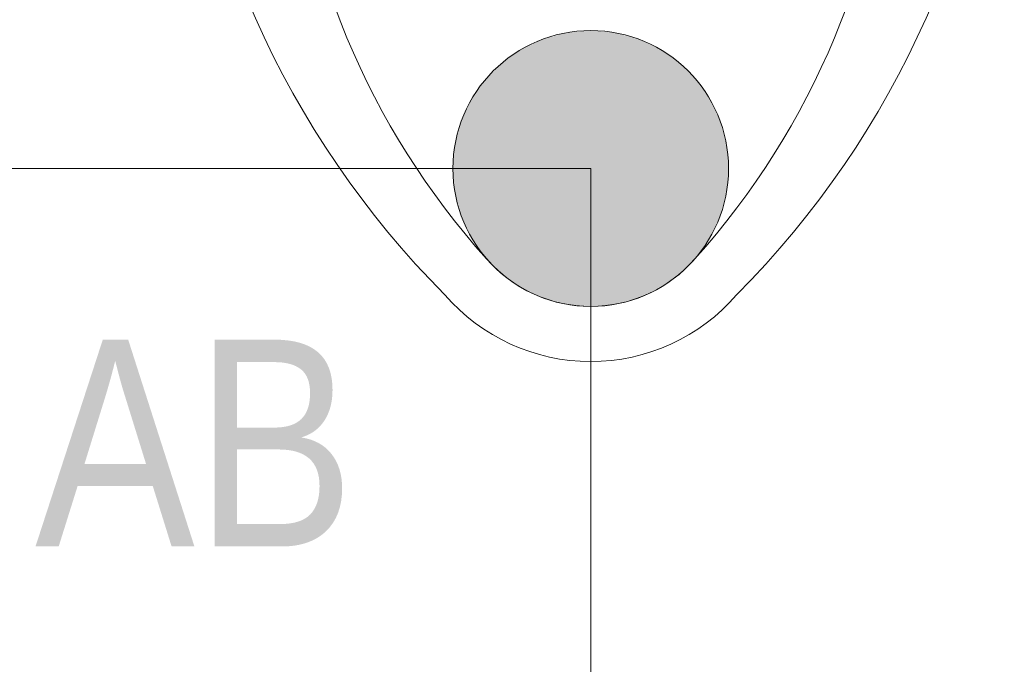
# Model space of a CAD drawing. Extents: x -321 to 526, y -52 to 542.
# Tile 17 of 56: x -146.69 to -139.55, y 158.6 to 163.27. Entities that reach past the tile are written whole.
import ezdxf
from ezdxf.lldxf.tags import DXFTag

# ---------------------------------------------------------------- set-up
doc = ezdxf.new("R2010")
doc.units = 0
doc.layers.get('0').update_dxf_attribs({"lineweight": 35})
for name, color, linetype, lineweight in [('D-501 Deckenspiegel Gebäude', 7, 'Continuous', 25), ('D-501 Deckenspiegel Lüftung', 7, 'Continuous', 25), ('D-501 Deckenspiegel Text_Maß', 7, 'Continuous', 25)]:
    doc.layers.add(name, color=color, linetype=linetype, lineweight=lineweight)
doc.styles.get("Standard").update_dxf_attribs({"font": 'arial.ttf'})
tags = doc.linetypes.add('PUNKT2_S9', pattern=[0.025, 0, -0.025]).pattern_tags.tags
tags[6:7] = [DXFTag(74, 4), DXFTag(75, 0), DXFTag(340, '0'), DXFTag(46, 1.0), DXFTag(50, 0.0), DXFTag(44, 0.0), DXFTag(45, 0.0)]
tags[4:5] = [DXFTag(74, 4), DXFTag(75, 0), DXFTag(340, '0'), DXFTag(46, 1.0), DXFTag(50, 0.0), DXFTag(44, 0.0), DXFTag(45, 0.0)]

# ---------------------------------------------------------------- blocks, each defined once
blk = doc.blocks.new('Referenz-A07MYS7IRK', base_point=(-281.0083, -47.1225))
at = {"layer": 'D-501 Deckenspiegel Gebäude', "color": 0, "lineweight": 13}
for centre, major_axis, end_param in [((-138.8575, 166.0066), (-6.6941, -0.3562), 0.729777), ((-146.2445, 166.0066), (4.7518, -4.7285), 0.729777), ((-139.0913, 165.3254), (-5.6558, -0.3355), 0.672447), ((-146.0107, 165.3254), (4.2155, -3.7855), 0.672447), ((-142.5509, 162.1946), (-0.7559, -0.6547), 1.713989), ((-142.5509, 162.1946), (-1.0582, -0.9166), 1.713989)]:
    blk.add_ellipse(centre, major_axis=major_axis, ratio=1, start_param=0, end_param=end_param, dxfattribs=at)
at = {"layer": 'D-501 Deckenspiegel Lüftung', "color": 0, "lineweight": 13}
blk.add_circle((-142.5509, 162.1947), 1, dxfattribs=at)
for points in [[(-142.7246, 161.2099), (-142.893, 163.1344), (-142.7246, 163.1795)], [(-142.5509, 161.1947), (-142.7246, 163.1795), (-142.5509, 163.1947)], [(-142.7246, 161.2099), (-142.7246, 163.1795), (-142.5509, 161.1947)], [(-142.5509, 161.1947), (-142.5509, 163.1947), (-142.3773, 161.2099)], [(-142.3773, 161.2099), (-142.5509, 163.1947), (-142.3773, 163.1795)], [(-142.3773, 161.2099), (-142.3773, 163.1795), (-142.2089, 161.255)], [(-142.2089, 161.255), (-142.3773, 163.1795), (-142.2089, 163.1344)], [(-142.893, 161.255), (-143.051, 163.0607), (-142.893, 163.1344)], [(-142.893, 161.255), (-142.893, 163.1344), (-142.7246, 161.2099)], [(-142.2089, 161.255), (-142.2089, 163.1344), (-142.051, 161.3286)], [(-142.051, 161.3286), (-142.2089, 163.1344), (-142.051, 163.0607)], [(-143.051, 161.3286), (-143.1937, 162.9607), (-143.051, 163.0607)], [(-143.051, 161.3286), (-143.051, 163.0607), (-142.893, 161.255)], [(-142.051, 161.3286), (-142.051, 163.0607), (-141.9082, 161.4286)], [(-141.9082, 161.4286), (-142.051, 163.0607), (-141.9082, 162.9607)], [(-143.1937, 161.4286), (-143.317, 162.8375), (-143.1937, 162.9607)], [(-143.1937, 161.4286), (-143.1937, 162.9607), (-143.051, 161.3286)], [(-141.9082, 161.4286), (-141.9082, 162.9607), (-141.7849, 161.5518)], [(-141.7849, 161.5518), (-141.9082, 162.9607), (-141.7849, 162.8375)], [(-143.317, 161.5518), (-143.417, 162.6946), (-143.317, 162.8375)], [(-143.317, 161.5518), (-143.317, 162.8375), (-143.1937, 161.4286)], [(-141.7849, 161.5518), (-141.7849, 162.8375), (-141.685, 161.6946)], [(-141.685, 161.6946), (-141.7849, 162.8375), (-141.685, 162.6946)], [(-143.417, 161.6946), (-143.4906, 162.5366), (-143.417, 162.6946)], [(-143.417, 161.6946), (-143.417, 162.6946), (-143.317, 161.5518)], [(-141.685, 161.6946), (-141.685, 162.6946), (-141.6112, 161.8527)], [(-141.6112, 161.8527), (-141.685, 162.6946), (-141.6112, 162.5366)], [(-143.4906, 161.8527), (-143.5357, 162.3683), (-143.4906, 162.5366)], [(-143.4906, 161.8527), (-143.4906, 162.5366), (-143.417, 161.6946)], [(-141.6112, 161.8527), (-141.6112, 162.5366), (-141.5661, 162.0211)], [(-141.5661, 162.0211), (-141.6112, 162.5366), (-141.5661, 162.3683)], [(-143.5357, 162.0211), (-143.5509, 162.1947), (-143.5357, 162.3683)], [(-143.5357, 162.0211), (-143.5357, 162.3683), (-143.4906, 161.8527)], [(-141.5661, 162.0211), (-141.5661, 162.3683), (-141.5509, 162.1947)]]:
    blk.add_solid(points, dxfattribs=at)
at = {"layer": 'D-501 Deckenspiegel Text_Maß', "color": 0, "linetype": 'PUNKT2_S9', "lineweight": 13, "ltscale": 0.13}
for p in [(-175.0439, 162.1947), (-142.5509, 134.9535)]:
    blk.add_line(p, (-142.5509, 162.1947), dxfattribs=at)
at = {"layer": 'D-501 Deckenspiegel Lüftung', "color": 0, "lineweight": 13, "insert": (-146.583, 160.9534), "char_height": 1.5, "attachment_point": 1}
blk.add_mtext('{\\W0.83;\\fArial;AB}', dxfattribs=at)

msp = doc.modelspace()

# ---------------------------------------------------------------- block references
at = {"color": 251, "lineweight": 25, "ltscale": 0.25, "true_color": 0x585858}
msp.add_blockref('Referenz-A07MYS7IRK', (-281.0083, -47.1225), dxfattribs=at)

doc.saveas('drawing.dxf')
